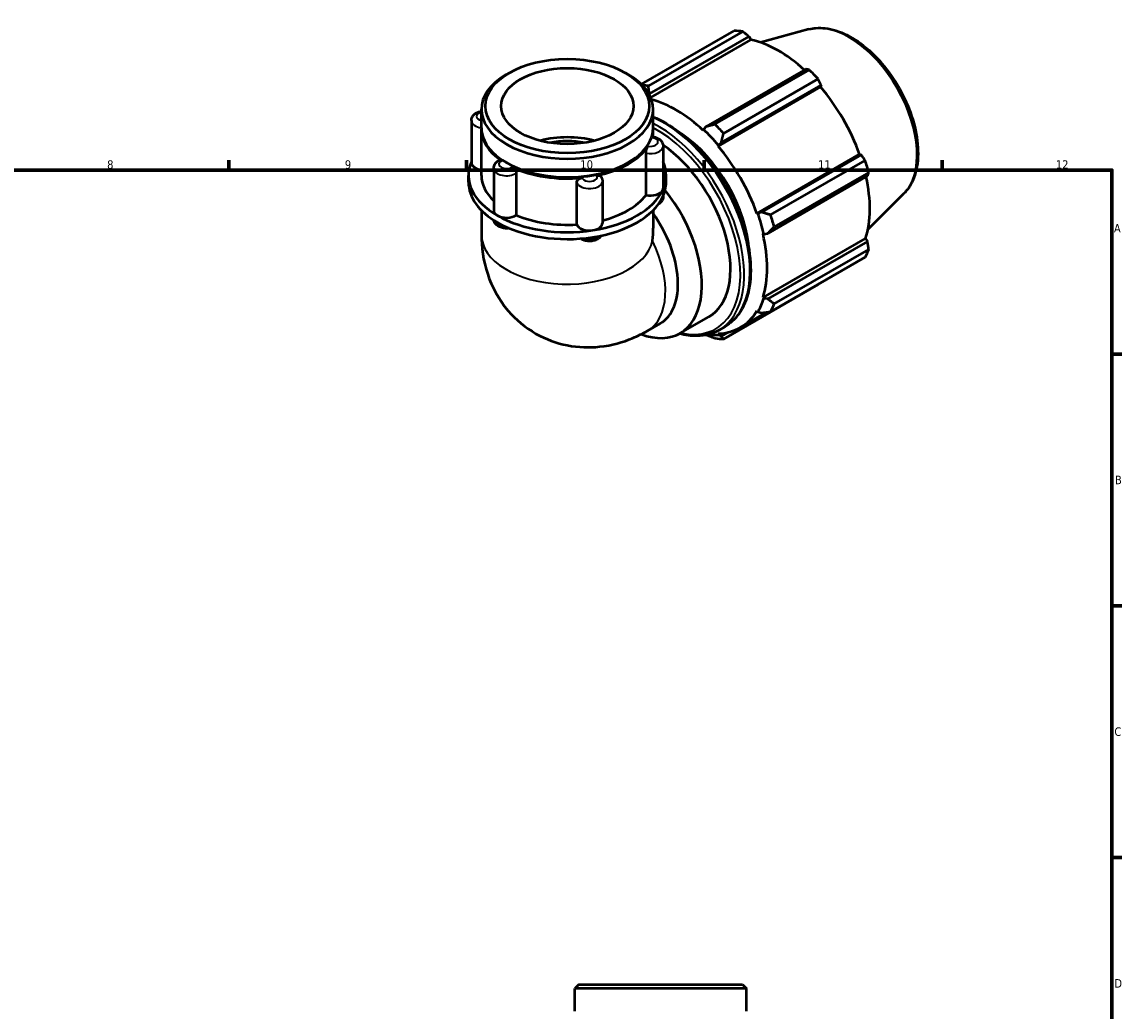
# Model space of a CAD drawing. Header units: millimetres. Extents: x 0 to 931, y 0 to 899.
# Tile 5 of 5: x 500 to 824, y 326 to 618. Entities that reach past the tile are written whole.
import ezdxf

# ---------------------------------------------------------------- set-up
doc = ezdxf.new("R2010")
doc.units = ezdxf.units.MM
for name, color, linetype, lineweight in [('Border (ISO)', 7, 'Continuous', 70), ('Visible (ISO)', 7, 'Continuous', 50), ('Visible Narrow (ISO)', 7, 'Continuous', 35)]:
    doc.layers.add(name, color=color, linetype=linetype, lineweight=lineweight)
doc.styles.add('Note Text (ISO)', font='tahoma.ttf')

# ---------------------------------------------------------------- blocks, each defined once
blk = doc.blocks.new('Borders Default Border')
at = {"layer": 'Border (ISO)'}
for p, q in [((560.67, 574), (560.67, 576.9)), ((630.75, 574), (630.75, 576.9)), ((700.83, 574), (700.83, 576.9)), ((770.92, 574), (770.92, 576.9)), ((821, 519.75), (823.9, 519.75)), ((821, 445.5), (823.9, 445.5)), ((821, 371.25), (823.9, 371.25))]:
    blk.add_line(p, q, dxfattribs=at)
at = {"layer": 'Border (ISO)', "flags": 128}
blk.add_lwpolyline([(20, 20), (20, 574), (821, 574), (821, 20), (20, 20)], dxfattribs=at)
at = {"layer": 'Border (ISO)', "color": 232, "true_color": 0xca0064, "char_height": 2.5, "attachment_point": 7, "style": 'Note Text (ISO)'}
for s, insert in [('8', (524.81, 574.34)), ('9', (594.88, 574.35)), ('10', (664.29, 574.35)), ('11', (734.37, 574.4)), ('12', (804.46, 574.4)), ('A', (821.59, 555.62)), ('B', (821.89, 481.37)), ('C', (821.73, 407.08)), ('D', (821.73, 332.88))]:
    blk.add_mtext(s, dxfattribs=dict(at, insert=insert))

msp = doc.modelspace()

# ---------------------------------------------------------------- linework, layer by layer
at = {"layer": 'Visible (ISO)'}
for p, q in [((682.29, 599.33), (709.689, 615.108)), ((712.22, 614.862), (684.359, 598.818)), ((684.647, 596.467), (714.044, 613.396)), ((714.044, 613.396), (714.588, 612.449)), ((731.645, 615.529), (717.398, 611.665)), ((685.043, 595.435), (714.588, 612.449)), ((730.782, 603.757), (701.385, 586.828)), ((703.993, 587.512), (731.853, 603.556)), ((643.319, 602.695), (642.489, 602.213)), ((677.604, 602.695), (678.433, 602.213)), ((734.384, 600.887), (706.524, 584.843)), ((704.886, 581.106), (735.145, 598.531)), ((705.868, 582.1), (735.264, 599.029)), ((735.264, 599.029), (735.145, 598.531)), ((684.6, 596.342), (684.647, 596.467)), ((635.142, 586.495), (635.142, 591.943)), ((685.78, 586.495), (685.78, 591.943)), ((632.207, 588.618), (632.207, 576.234)), ((635.142, 572.46), (635.142, 586.086)), ((685.78, 583.833), (685.78, 586.086)), ((700.631, 585.955), (700.544, 585.686)), ((701.385, 586.828), (700.631, 585.955)), ((688.715, 581.07), (688.715, 568.686)), ((704.886, 581.106), (705.02, 581.326)), ((705.02, 581.326), (705.868, 582.1)), ((683.662, 566.622), (683.662, 579.006)), ((716.352, 561.246), (746.611, 578.672)), ((747.1, 578.529), (717.703, 561.6)), ((746.611, 578.672), (747.1, 578.529)), ((638.76, 574.534), (638.76, 562.15)), ((642.844, 576.019), (642.489, 576.225)), ((678.078, 576.019), (678.433, 576.225)), ((720.406, 560.797), (748.267, 576.841)), ((631.344, 570.416), (631.344, 572.46)), ((645.437, 573.108), (645.437, 560.724)), ((670.812, 570.761), (670.812, 558.377)), ((689.578, 570.416), (689.578, 572.46)), ((719.56, 555.349), (748.957, 572.278)), ((749.315, 573.311), (721.455, 557.267)), ((663.282, 557.971), (663.282, 570.355)), ((688.715, 566.365), (688.715, 566.181)), ((759.604, 566.977), (749.112, 556.595)), ((635.142, 562.136), (635.142, 554.949)), ((685.78, 562.136), (685.78, 556.847)), ((716.609, 561.253), (716.352, 561.246)), ((717.703, 561.6), (716.609, 561.253)), ((718.151, 555.19), (718.427, 555.132)), ((718.427, 555.132), (719.56, 555.349)), ((718.151, 536.443), (748.41, 553.868)), ((748.957, 552.925), (719.56, 535.996)), ((748.41, 553.868), (748.957, 552.925)), ((748.267, 548.288), (720.406, 532.245)), ((721.455, 534.567), (749.315, 550.611)), ((706.524, 524.188), (734.384, 540.232)), ((718.427, 536.183), (718.151, 536.443)), ((719.56, 535.996), (718.427, 536.183)), ((711.465, 527.581), (719.302, 532.095)), ((716.352, 532.458), (716.609, 532.155)), ((716.609, 532.155), (717.703, 531.883)), ((684.113, 526.614), (687.825, 528.752)), ((693.757, 525.901), (702.172, 530.746)), ((705.02, 525.43), (704.886, 525.804)), ((705.868, 525.015), (705.02, 525.43)), ((705.193, 526.809), (706.866, 527.772)), ((707.893, 526.181), (705.868, 525.015)), ((663.843, 333.806), (662.674, 332.637)), ((662.674, 325.973), (662.674, 332.637)), ((713.312, 332.637), (662.674, 332.637)), ((663.843, 333.806), (712.143, 333.806)), ((712.143, 333.806), (713.312, 332.637)), ((713.312, 325.973), (713.312, 332.637))]:
    msp.add_line(p, q, dxfattribs=at)
for centre, major_axis, ratio, start_param, end_param in [((722.036, 577.67), (-20.46, 35.53), 0.5780931, 5.8451561, 5.9396837), ((722.696, 578.049), (19.028, -33.043), 0.5780931, 2.0696433, 2.6635608), ((722.036, 577.67), (20.46, -35.53), 0.5780931, 1.9181653, 2.0126929), ((660.461, 591.943), (-25.319, 0), 0.5758617, 5.5016397, 10.2063236), ((694.176, 561.626), (-20.46, 35.53), 0.5780931, 5.8451561, 5.9106928), ((722.696, 578.049), (19.028, -33.043), 0.5780931, 1.2672974, 1.8781627), ((692.436, 560.624), (-19.028, 33.043), 0.5780931, 5.1942882, 5.7679843), ((694.176, 561.626), (-20.46, 35.53), 0.5780931, 5.059758, 5.1542856), ((660.461, 586.086), (-25.319, 0), 0.5758617, 6.2691667, 6.9785531), ((660.461, 586.495), (-25.319, 0), 0.5758617, 0, 3.1415927), ((660.461, 572.46), (-19.476, 0), 0.5758617, 4.2877351, 5.1370428), ((660.461, 586.086), (25.319, 0), 0.5758617, 6.1114163, 6.2972039), ((692.436, 560.624), (15.345, -26.647), 0.5780931, 0.8551302, 2.2864625), ((692.436, 560.624), (19.233, -33.398), 0.5780931, 1.8781627, 2.0526956), ((660.461, 572.46), (-17.528, 0), 0.5758617, 4.409576, 5.015202), ((660.461, 586.086), (25.319, 0), 0.5758617, 5.0642188, 5.9313555), ((686.827, 557.394), (15.345, -26.647), 0.5780931, 0, 2.2720544), ((692.436, 560.624), (-19.028, 33.043), 0.5780931, 4.4088901, 5.0197553), ((660.461, 572.46), (-29.117, 0), 0.5758617, 6.0391476, 7.0685835), ((636.005, 576.234), (-3.798, 0), 0.5758617, 0, 1.3416347), ((660.461, 586.086), (24.819, 0), 0.5758617, 3.9231383, 5.5016397), ((660.461, 586.086), (-25.319, 0), 0.5758617, 0.8754286, 1.7425653), ((660.461, 572.46), (29.117, 0), 0.5758617, 6.0213859, 6.527223), ((722.036, 577.67), (20.46, -35.53), 0.5780931, 1.1327672, 1.2272947), ((660.461, 572.46), (-25.319, 0), 0.5758617, 0, 0.5411696), ((722.696, 578.049), (19.028, -33.043), 0.5780931, 0.4818993, 1.0759774), ((660.461, 570.416), (-29.117, 0), 0.5758617, 0, 0.7853982), ((660.461, 572.46), (29.117, 0), 0.5758617, 4.9741884, 6.0213859), ((678.412, 552.548), (15.345, -26.647), 0.5780931, 5.6764232, 8.1175273), ((684.917, 568.686), (3.798, 0), 0.5758617, 4.3755191, 6.0213859), ((660.461, 570.416), (29.117, 0), 0.5758617, 6.0213859, 6.2831853), ((684.917, 568.686), (3.798, 0), 0.5758617, 6.0213859, 6.2831853), ((660.461, 570.416), (29.117, 0), 0.5758617, 4.9741884, 6.0213859), ((660.461, 572.46), (25.319, 0), 0.5758617, 5.1335486, 5.8712449), ((642.558, 562.15), (-3.798, 0), 0.5758617, 0, 0.7853982), ((675.19, 550.692), (12.635, -21.941), 0.5780931, 0, 1.7251725), ((692.436, 560.624), (19.233, -33.398), 0.5780931, 1.0927645, 1.2672974), ((642.558, 562.15), (-3.798, 0), 0.5758617, 0.7853982, 2.431265), ((660.461, 572.46), (29.117, 0), 0.5758617, 3.9269908, 4.9741884), ((660.461, 570.416), (29.117, 0), 0.5758617, 3.9269908, 4.9741884), ((660.461, 572.46), (25.319, 0), 0.5758617, 4.0771318, 4.8240474), ((667.014, 558.377), (-3.798, 0), 0.5758617, 0.1867289, 1.8325957), ((667.014, 558.377), (3.798, 0), 0.5758617, 4.9741884, 6.2831853), ((694.176, 561.626), (-20.46, 35.53), 0.5780931, 4.2743598, 4.3688874), ((660.461, 542.211), (-17.92, -30.999), 0.5769785, 2.234637, 2.3571613), ((692.436, 560.624), (-19.028, 33.043), 0.5780931, 3.6234919, 4.2343571), ((722.036, 577.67), (20.46, -35.53), 0.5780931, 0.347369, 0.4418966), ((692.436, 560.624), (19.233, -33.398), 0.5780931, 0.3073663, 0.4818993), ((692.436, 560.624), (19.028, -33.043), 0.5780931, 5.9796864, 6.5905516), ((694.176, 561.626), (20.46, -35.53), 0.5780931, 0.347369, 0.4418966), ((692.436, 560.624), (19.233, -33.398), 0.5780931, 5.8679357, 5.9796864), ((694.176, 561.626), (20.46, -35.53), 0.5780931, 5.8451561, 5.9396837)]:
    msp.add_ellipse(centre, major_axis=major_axis, ratio=ratio, start_param=start_param, end_param=end_param, dxfattribs=at)
for major_axis in [(24.15, 0), (19.476, 0)]:
    msp.add_ellipse((660.461, 592.899), major_axis=major_axis, ratio=0.5758617, dxfattribs=at)
for points, weights in [([(714.044, 613.396), (713.154, 614.116), (712.22, 614.862)], [1.00305946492, 1.00193760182, 1]), ([(731.853, 603.556), (731.31, 603.66), (730.782, 603.757)], [1, 1.00193760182, 1.00305946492]), ([(735.264, 599.029), (734.837, 599.941), (734.384, 600.887)], [1.00305946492, 1.00193760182, 1]), ([(684.647, 596.467), (684.495, 597.612), (684.359, 598.818)], [1.00640151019, 1.01225820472, 1.01731783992]), ([(703.993, 587.512), (702.651, 587.157), (701.385, 586.828)], [1.01731783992, 1.01225820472, 1.00640151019]), ([(705.868, 582.1), (706.177, 583.437), (706.524, 584.843)], [1.00640151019, 1.01225820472, 1.01731783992]), ([(748.267, 576.841), (747.675, 577.704), (747.1, 578.529)], [1, 1.00193760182, 1.00305946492]), ([(748.957, 572.278), (749.136, 572.786), (749.315, 573.311)], [1.00305946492, 1.00193760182, 1]), ([(720.406, 560.797), (719.016, 561.2), (717.703, 561.6)], [1.01731783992, 1.01225820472, 1.00640151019]), ([(719.56, 555.349), (720.477, 556.282), (721.455, 557.267)], [1.00640151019, 1.01225820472, 1.01731783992]), ([(749.315, 550.611), (749.136, 551.794), (748.957, 552.925)], [1, 1.00193760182, 1.00305946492]), ([(734.384, 540.232), (734.407, 540.276), (734.43, 540.32)], [1, 1.00009760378, 1.00019313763]), ([(721.455, 534.567), (720.477, 535.29), (719.56, 535.996)], [1.01731783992, 1.01225820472, 1.00640151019]), ([(717.703, 531.883), (719.016, 532.054), (720.406, 532.245)], [1.00640151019, 1.01225820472, 1.01731783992]), ([(701.514, 525.398), (702.719, 524.919), (703.993, 524.434)], [1.00698929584, 1.01251297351, 1.01731783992]), ([(706.524, 524.188), (706.177, 524.603), (705.868, 525.015)], [1.01731783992, 1.01225820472, 1.00640151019])]:
    msp.add_rational_spline(points, weights, degree=2, dxfattribs=at)
for points, knots in [([(731.645, 615.529), (733.4, 616.005), (735.298, 616.066), (739.359, 615.407), (741.535, 614.612), (745.913, 612.219), (748.113, 610.587), (752.258, 606.684), (754.203, 604.416), (757.65, 599.479), (759.155, 596.815), (761.588, 591.34), (762.515, 588.532), (763.693, 583.024), (763.94, 580.326), (763.688, 575.3), (763.188, 572.97), (761.617, 569.426), (760.717, 568.078), (759.604, 566.977)], [5.6508865, 5.6508865, 5.6508865, 5.6508865, 5.9396218, 5.9396218, 6.2578392, 6.2578392, 6.5894607, 6.5894607, 6.9204191, 6.9204191, 7.2497497, 7.2497497, 7.579163, 7.579163, 7.9102965, 7.9102965, 8.2416217, 8.2416217, 8.4901479, 8.4901479, 8.4901479, 8.4901479]), ([(632.207, 588.618), (632.207, 588.886), (632.256, 589.153), (632.438, 589.66), (632.576, 589.895), (632.932, 590.348), (633.161, 590.55), (633.72, 590.932), (634.06, 591.089), (634.651, 591.282), (634.895, 591.34), (635.142, 591.38)], [3.9269908, 3.9269908, 3.9269908, 3.9269908, 4.130731, 4.130731, 4.3518433, 4.3518433, 4.6269323, 4.6269323, 4.9831898, 4.9831898, 5.2226857, 5.2226857, 5.2226857, 5.2226857]), ([(685.78, 589.695), (688.357, 588.649), (690.973, 587.117), (696.193, 583.128), (698.788, 580.626), (703.559, 574.971), (705.733, 571.82), (709.449, 565.184), (710.99, 561.7), (713.284, 554.743), (714.036, 551.27), (714.668, 544.675), (714.546, 541.554), (713.416, 535.99), (712.411, 533.542), (709.863, 529.979), (708.47, 528.695), (706.866, 527.772)], [6.1371951, 6.1371951, 6.1371951, 6.1371951, 6.4446419, 6.4446419, 6.7683308, 6.7683308, 7.0913845, 7.0913845, 7.4141927, 7.4141927, 7.737316, 7.737316, 8.0610677, 8.0610677, 8.3836775, 8.3836775, 8.6413135, 8.6413135, 8.6413135, 8.6413135]), ([(685.407, 583.594), (685.439, 583.698), (685.468, 583.774), (685.512, 583.852), (685.529, 583.867), (685.544, 583.866)], [0.478893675, 0.478893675, 0.478893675, 0.478893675, 0.533958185, 0.533958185, 0.573991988, 0.573991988, 0.573991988, 0.573991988]), ([(685.544, 583.866), (685.829, 583.832), (686.112, 583.776), (686.661, 583.614), (686.928, 583.508), (687.437, 583.236), (687.681, 583.07), (688.125, 582.651), (688.327, 582.397), (688.603, 581.832), (688.689, 581.534), (688.713, 581.174), (688.715, 581.122), (688.715, 581.07)], [5.6970392, 5.6970392, 5.6970392, 5.6970392, 5.971348, 5.971348, 6.2456569, 6.2456569, 6.5199657, 6.5199657, 6.7942746, 6.7942746, 7.0291661, 7.0291661, 7.0685835, 7.0685835, 7.0685835, 7.0685835]), ([(683.662, 579.006), (683.662, 579.162), (683.676, 579.335), (683.733, 579.705), (683.775, 579.899), (683.881, 580.278), (683.943, 580.46), (684.076, 580.785), (684.145, 580.926), (684.219, 581.046), (684.224, 581.054), (684.229, 581.061)], [0.2395797, 0.2395797, 0.2395797, 0.2395797, 0.29668551, 0.29668551, 0.35596811, 0.35596811, 0.41539253, 0.41539253, 0.47483192, 0.47483192, 0.47915863, 0.47915863, 0.47915863, 0.47915863]), ([(638.76, 574.534), (638.76, 574.758), (638.794, 574.982), (638.919, 575.4), (639.009, 575.594), (639.223, 575.942), (639.347, 576.097), (639.615, 576.372), (639.758, 576.492), (640.056, 576.704), (640.211, 576.796), (640.371, 576.877)], [3.92699082, 3.92699082, 3.92699082, 3.92699082, 4.09718182, 4.09718182, 4.26737282, 4.26737282, 4.43756381, 4.43756381, 4.60775481, 4.60775481, 4.77794581, 4.77794581, 4.77794581, 4.77794581]), ([(640.371, 576.877), (640.447, 576.915), (640.534, 576.927), (640.744, 576.898), (640.867, 576.847), (641.002, 576.757), (641.012, 576.751), (641.021, 576.745)], [0.36429492, 0.36429492, 0.36429492, 0.36429492, 0.41539253, 0.41539253, 0.47483192, 0.47483192, 0.47915863, 0.47915863, 0.47915863, 0.47915863]), ([(644.24, 574.891), (644.381, 574.823), (644.522, 574.73), (644.801, 574.492), (644.935, 574.345), (645.165, 574.023), (645.259, 573.85), (645.392, 573.499), (645.43, 573.325), (645.437, 573.143), (645.437, 573.125), (645.437, 573.108)], [0.47889367, 0.47889367, 0.47889367, 0.47889367, 0.53395818, 0.53395818, 0.59340026, 0.59340026, 0.65282056, 0.65282056, 0.71209959, 0.71209959, 0.71847492, 0.71847492, 0.71847492, 0.71847492]), ([(663.282, 570.355), (663.282, 570.51), (663.318, 570.667), (663.459, 570.971), (663.566, 571.116), (663.838, 571.369), (664, 571.476), (664.358, 571.638), (664.551, 571.692), (664.76, 571.717), (664.775, 571.719), (664.789, 571.72)], [0.2395797, 0.2395797, 0.2395797, 0.2395797, 0.29668551, 0.29668551, 0.35596811, 0.35596811, 0.41539253, 0.41539253, 0.47483192, 0.47483192, 0.47915863, 0.47915863, 0.47915863, 0.47915863]), ([(669.186, 572.399), (669.358, 572.435), (669.529, 572.445), (669.861, 572.41), (670.019, 572.361), (670.285, 572.205), (670.392, 572.101), (670.468, 571.975)], [0.47889367, 0.47889367, 0.47889367, 0.47889367, 0.53395818, 0.53395818, 0.59340026, 0.59340026, 0.65208384, 0.65208384, 0.65208384, 0.65208384]), ([(670.468, 571.975), (670.509, 571.906), (670.548, 571.834), (670.619, 571.685), (670.652, 571.607), (670.708, 571.447), (670.732, 571.365), (670.771, 571.197), (670.787, 571.111), (670.807, 570.937), (670.812, 570.849), (670.812, 570.761)], [0.45133817, 0.45133817, 0.45133817, 0.45133817, 0.51815017, 0.51815017, 0.58496217, 0.58496217, 0.65177417, 0.65177417, 0.71858616, 0.71858616, 0.78539816, 0.78539816, 0.78539816, 0.78539816]), ([(688.715, 566.181), (688.715, 565.913), (688.666, 565.646), (688.484, 565.139), (688.347, 564.904), (687.99, 564.451), (687.761, 564.248), (687.458, 564.042), (687.399, 564.003), (687.338, 563.967)], [0.78539816, 0.78539816, 0.78539816, 0.78539816, 0.98913831, 0.98913831, 1.21025062, 1.21025062, 1.48533961, 1.48533961, 1.55208722, 1.55208722, 1.55208722, 1.55208722]), ([(643.311, 556.866), (643.164, 556.846), (643.017, 556.831), (642.462, 556.8), (642.051, 556.822), (641.247, 556.96), (640.854, 557.075), (640.115, 557.42), (639.767, 557.646), (639.231, 558.205), (639.026, 558.508), (638.857, 558.976), (638.825, 559.092), (638.802, 559.21)], [2.1163921, 2.1163921, 2.1163921, 2.1163921, 2.2575447, 2.2575447, 2.6458325, 2.6458325, 3.0367639, 3.0367639, 3.4230192, 3.4230192, 3.7228307, 3.7228307, 3.8157688, 3.8157688, 3.8157688, 3.8157688]), ([(635.142, 554.949), (635.142, 551.322), (635.607, 547.414), (638.191, 539.707), (640.12, 535.944), (645.269, 529.919), (648.074, 527.551), (654.135, 524.108), (657.316, 522.959), (663.785, 521.678), (667.049, 521.611), (673.649, 522.316), (676.863, 523.25), (681.279, 525.09), (682.741, 525.824), (684.113, 526.614)], [3.1415927, 3.1415927, 3.1415927, 3.1415927, 3.4557519, 3.4557519, 3.7265194, 3.7265194, 3.9322993, 3.9322993, 4.1225797, 4.1225797, 4.3270612, 4.3270612, 4.5754459, 4.5754459, 4.712389, 4.712389, 4.712389, 4.712389]), ([(670.477, 554.672), (670.418, 554.573), (670.353, 554.48), (670.087, 554.141), (669.858, 553.939), (669.299, 553.557), (668.959, 553.4), (668.216, 553.158), (667.809, 553.083), (666.99, 553.025), (666.578, 553.042), (665.772, 553.169), (665.377, 553.279), (664.785, 553.542), (664.573, 553.659), (664.372, 553.801)], [1.1145994, 1.1145994, 1.1145994, 1.1145994, 1.2102506, 1.2102506, 1.4853396, 1.4853396, 1.8415971, 1.8415971, 2.2347579, 2.2347579, 2.6232489, 2.6232489, 3.0137903, 3.0137903, 3.2426776, 3.2426776, 3.2426776, 3.2426776]), ([(705.193, 526.809), (703.286, 525.71), (701.087, 525.126), (697.052, 525.039), (695.293, 525.27), (693.495, 525.755)], [2.3581282, 2.3581282, 2.3581282, 2.3581282, 2.66459471, 2.66459471, 2.88276228, 2.88276228, 2.88276228, 2.88276228])]:
    msp.add_open_spline(points, degree=3, knots=knots, dxfattribs=at)
at = {"layer": 'Visible Narrow (ISO)'}
for centre, major_axis, ratio, start_param, end_param in [((743.487, 590.022), (-14.141, 24.556), 0.5780931, 3.2927583, 6.1320197), ((636.005, 589.859), (-2.279, 0), 0.5758617, 5.1006743, 7.4656963), ((636.005, 588.618), (-3.798, 0), 0.5758617, 0, 1.3416355), ((689.066, 558.683), (17.8, -30.911), 0.5780931, 0, 2.4887811), ((687.392, 557.72), (17.8, -30.911), 0.5780931, 0, 2.4221044), ((686.827, 557.394), (17.401, -30.218), 0.5780931, 5.7921536, 8.6837839), ((684.917, 581.07), (3.798, 0), 0.5758617, 4.3755191, 6.2831853), ((684.917, 582.312), (2.279, 0), 0.5758617, 4.4055744, 7.6371974), ((642.558, 574.534), (-3.798, 0), 0.5758617, 0, 2.431265), ((642.558, 575.776), (-2.279, 0), 0.5758617, 5.4527719, 8.684395), ((667.014, 570.761), (-3.798, 0), 0.5758617, 0.1867289, 3.1415927), ((667.014, 572.003), (2.279, 0), 0.5758617, 3.3583768, 6.5899999), ((684.917, 566.181), (3.798, 0), 0.5758617, 5.6257273, 6.2831853), ((642.558, 559.645), (-3.798, 0), 0.5758617, 0.2134116, 1.4011395), ((660.461, 554.949), (25.319, 0), 0.5758617, 3.1415927, 6.160661), ((667.014, 555.872), (-3.798, 0), 0.5758617, 1.1317608, 2.5175403), ((671.478, 548.555), (12.635, -21.941), 0.5780931, 0, 1.4502057)]:
    msp.add_ellipse(centre, major_axis=major_axis, ratio=ratio, start_param=start_param, end_param=end_param, dxfattribs=at)

# ---------------------------------------------------------------- block references
msp.add_blockref('Borders Default Border', (0, 0))

doc.saveas('drawing.dxf')
